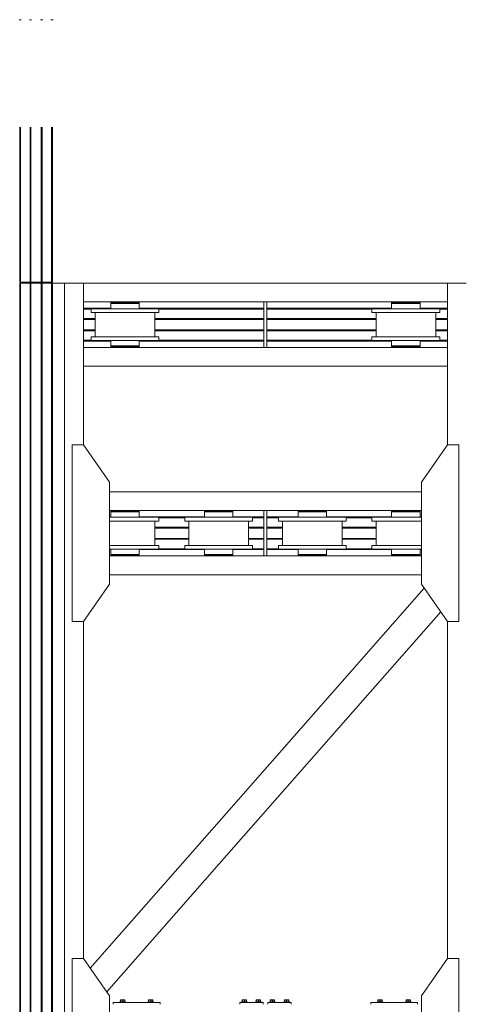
# Model space of a CAD drawing. Header units: millimetres. Extents: x 53746 to 116821, y -810352 to -765802.
# Tile 240 of 256: x 93751 to 96137, y -785977 to -780717. Entities that reach past the tile are written whole.
import ezdxf

# ---------------------------------------------------------------- set-up
doc = ezdxf.new("R2010")
doc.units = ezdxf.units.MM
doc.header["$MEASUREMENT"] = 0
doc.linetypes.add('DGN Style 6', pattern=[2720.955009, 1.430576, -572.230286, 1001.403, -572.230286, 1.430576, -572.230286])
for name, color, linetype, lineweight in [('Main Cradle', 7, 'Continuous', 0), ('Main Cradle Blocks', 7, 'Continuous', 0), ('Main Cradle Rails', 7, 'Continuous', 0), ('Side Slip Rails', 7, 'Continuous', 0)]:
    doc.layers.add(name, color=color, linetype=linetype, lineweight=lineweight)

# ---------------------------------------------------------------- blocks, each defined once
blk = doc.blocks.new('*U57')
at = {"layer": 'Main Cradle', "color": 7, "linetype": 'Continuous', "lineweight": 0}
for p, q in [((8468.4, 5952), (8468.4, 4569.1)), ((8473, 5952), (8473, 4569.1)), ((8523.4, 5952), (8523.4, 4569.1)), ((8528.4, 5952), (8528.4, 4569.1)), ((8583.4, 5952), (8583.4, 4569.1)), ((8588.4, 5952), (8588.4, 4569.1)), ((8638.7, 5952), (8638.7, 4569.1)), ((8643.4, 5952), (8643.4, 4569.1)), ((8708.3, 5952), (8808.3, 5952)), ((8708.3, 5952), (8708.3, 4569.1)), ((8808.3, 5088.7), (8808.3, 5952)), ((10753.5, 5952), (8808.3, 5952)), ((10853.5, 5952), (10753.5, 5952)), ((10753.5, 5088.7), (10753.5, 5952)), ((9772.9, 5852), (8808.3, 5852)), ((8960.5, 5844), (8954.7, 5844)), ((8954.7, 5844), (8954.7, 5815.5)), ((8977, 5844), (8960.5, 5844)), ((8990.9, 5849), (8990.9, 5852)), ((8993.9, 5849), (8990.9, 5849)), ((9060, 5844), (9030.9, 5844)), ((9070.9, 5852), (9070.9, 5849)), ((9107.1, 5815.5), (9107.1, 5844)), ((10753.5, 5852), (9788.9, 5852)), ((10460.5, 5844), (10454.7, 5844)), ((10454.7, 5844), (10454.7, 5815.5)), ((10477, 5844), (10460.5, 5844)), ((10490.9, 5849), (10490.9, 5852)), ((10493.9, 5849), (10490.9, 5849)), ((10495.5, 5849), (10493.9, 5849)), ((10501.7, 5849), (10495.5, 5849)), ((10502.3, 5849), (10501.7, 5849)), ((10502.5, 5849), (10502.3, 5849)), ((10502.6, 5849), (10502.5, 5849)), ((10560, 5844), (10530.9, 5844)), ((10568.3, 5849), (10567.8, 5849)), ((10570.9, 5852), (10570.9, 5849)), ((10607.1, 5815.5), (10607.1, 5844)), ((8849.7, 5815.5), (8863.4, 5815.5)), ((8871.9, 5665.5), (8871.9, 5795.5)), ((8960.5, 5815.5), (8954.7, 5815.5)), ((8961.5, 5795.5), (8970, 5795.5)), ((8970, 5795.5), (9030.9, 5795.5)), ((9189.9, 5795.5), (9189.9, 5665.5)), ((10349.7, 5815.5), (10363.4, 5815.5)), ((10371.9, 5665.5), (10371.9, 5795.5)), ((10460.5, 5815.5), (10454.7, 5815.5)), ((10461.5, 5795.5), (10470, 5795.5)), ((10470, 5795.5), (10530.9, 5795.5)), ((10602, 5815.5), (10601.3, 5815.5)), ((10689.9, 5795.5), (10689.9, 5665.5)), ((8849.7, 5665.5), (8863.4, 5665.5)), ((8961.5, 5645.5), (9030.9, 5645.5)), ((9030.9, 5645.5), (9100.2, 5645.5)), ((10349.7, 5665.5), (10363.4, 5665.5)), ((10461.5, 5645.5), (10530.9, 5645.5)), ((10753.5, 5609), (8808.3, 5609)), ((8960.5, 5612), (8954.7, 5612)), ((8977, 5612), (8960.5, 5612)), ((8990.9, 5609), (8990.9, 5612)), ((9070.9, 5612), (9070.9, 5609)), ((10460.5, 5612), (10454.7, 5612)), ((10477, 5612), (10460.5, 5612)), ((10490.9, 5609), (10490.9, 5612)), ((10570.9, 5612), (10570.9, 5609)), ((10753.5, 5509), (8808.3, 5509)), ((10613.5, 4837.7), (8948.3, 4837.7)), ((9772.9, 4737.7), (8948.3, 4737.7)), ((8954.7, 4734.7), (8960.5, 4734.7)), ((8977, 4734.7), (8960.5, 4734.7)), ((8990.9, 4734.7), (8990.9, 4737.7)), ((9070.9, 4737.7), (9070.9, 4734.7)), ((9454.7, 4734.7), (9460.5, 4734.7)), ((9477, 4734.7), (9460.5, 4734.7)), ((9490.9, 4734.7), (9490.9, 4737.7)), ((9570.9, 4737.7), (9570.9, 4734.7)), ((9788.9, 4569.1), (9788.9, 4737.7)), ((10613.5, 4737.7), (9788.9, 4737.7)), ((9954.7, 4734.7), (9960.5, 4734.7)), ((9977, 4734.7), (9960.5, 4734.7)), ((9990.9, 4734.7), (9990.9, 4737.7)), ((10070.9, 4737.7), (10070.9, 4734.7)), ((10454.7, 4734.7), (10460.5, 4734.7)), ((10477, 4734.7), (10460.5, 4734.7)), ((10490.9, 4734.7), (10490.9, 4737.7)), ((10570.9, 4737.7), (10570.9, 4734.7)), ((8961.5, 4701.2), (8948.3, 4701.2)), ((8961.5, 4701.2), (9030.9, 4701.2)), ((9100.2, 4701.2), (9030.9, 4701.2)), ((9461.5, 4701.2), (9530.9, 4701.2)), ((9961.5, 4701.2), (10030.9, 4701.2)), ((10100.2, 4701.2), (10030.9, 4701.2)), ((10461.5, 4701.2), (10530.9, 4701.2)), ((9091.7, 4681.2), (9030.9, 4681.2)), ((9189.9, 4681.2), (9189.9, 4569.1)), ((9349.7, 4681.2), (9363.4, 4681.2)), ((9371.9, 4569.1), (9371.9, 4681.2)), ((9689.9, 4681.2), (9689.9, 4569.1)), ((9849.7, 4681.2), (9863.4, 4681.2)), ((9871.9, 4569.1), (9871.9, 4681.2)), ((10189.9, 4681.2), (10189.9, 4569.1)), ((10349.7, 4681.2), (10363.4, 4681.2)), ((10371.9, 4569.1), (10371.9, 4681.2)), ((8468.4, 4569.1), (8468.4, 59.1)), ((8473, 4569.1), (8473, 59.1)), ((8523.4, 4569.1), (8523.4, 59.1)), ((8528.4, 4569.1), (8528.4, 59.1)), ((8583.4, 4569.1), (8583.4, 59.1)), ((8588.4, 4569.1), (8588.4, 59.1)), ((8638.7, 4569.1), (8638.7, 59.1)), ((8643.4, 4569.1), (8643.4, 59.1)), ((8708.3, 4569.1), (8708.3, 59.1)), ((8961.5, 4551.2), (8948.3, 4551.2)), ((8960.5, 4531.2), (8954.7, 4531.2)), ((8961.5, 4551.2), (8970, 4551.2)), ((8970, 4551.2), (9030.9, 4551.2)), ((9189.9, 4569.1), (9189.9, 4551.2)), ((9349.7, 4531.2), (9363.4, 4531.2)), ((9371.9, 4551.2), (9371.9, 4569.1)), ((9460.5, 4531.2), (9454.7, 4531.2)), ((9461.5, 4551.2), (9470, 4551.2)), ((9470, 4551.2), (9530.9, 4551.2)), ((9533.5, 4551.2), (9530.9, 4551.2)), ((9689.9, 4569.1), (9689.9, 4551.2)), ((9849.7, 4531.2), (9863.4, 4531.2)), ((9871.9, 4551.2), (9871.9, 4569.1)), ((9960.5, 4531.2), (9954.7, 4531.2)), ((9961.5, 4551.2), (9970, 4551.2)), ((9970, 4551.2), (10030.9, 4551.2)), ((10189.9, 4569.1), (10189.9, 4551.2)), ((10349.7, 4531.2), (10363.4, 4531.2)), ((10371.9, 4551.2), (10371.9, 4569.1)), ((10460.5, 4531.2), (10454.7, 4531.2)), ((10461.5, 4551.2), (10470, 4551.2)), ((10470, 4551.2), (10530.9, 4551.2)), ((9533.5, 4494.7), (8948.3, 4494.7)), ((8954.7, 4502.7), (8960.5, 4502.7)), ((8977, 4502.7), (8960.5, 4502.7)), ((8993.9, 4497.7), (8990.9, 4497.7)), ((8990.9, 4494.7), (8990.9, 4497.7)), ((8993.9, 4497.7), (8995.5, 4497.7)), ((8995.5, 4497.7), (9001.7, 4497.7)), ((9001.7, 4497.7), (9002.3, 4497.7)), ((9002.3, 4497.7), (9002.5, 4497.7)), ((9002.6, 4497.7), (9002.5, 4497.7)), ((9030.9, 4502.7), (9060, 4502.7)), ((9067.8, 4497.7), (9068.3, 4497.7)), ((9070.9, 4497.7), (9070.9, 4494.7)), ((9454.7, 4502.7), (9460.5, 4502.7)), ((9477, 4502.7), (9460.5, 4502.7)), ((9493.9, 4497.7), (9490.9, 4497.7)), ((9490.9, 4494.7), (9490.9, 4497.7)), ((9530.9, 4502.7), (9533.5, 4502.7)), ((9530.9, 4502.7), (9533.5, 4502.7)), ((9533.5, 4502.7), (9560, 4502.7)), ((9772.9, 4494.7), (9533.5, 4494.7)), ((9570.9, 4497.7), (9570.9, 4494.7)), ((10613.5, 4494.7), (9788.9, 4494.7)), ((9954.7, 4502.7), (9960.5, 4502.7)), ((9977, 4502.7), (9960.5, 4502.7)), ((9993.9, 4497.7), (9990.9, 4497.7)), ((9990.9, 4494.7), (9990.9, 4497.7)), ((9993.9, 4497.7), (9995.5, 4497.7)), ((9995.5, 4497.7), (10001.7, 4497.7)), ((10001.7, 4497.7), (10002.3, 4497.7)), ((10002.3, 4497.7), (10002.5, 4497.7)), ((10002.5, 4497.7), (10002.6, 4497.7)), ((10030.9, 4502.7), (10060, 4502.7)), ((10067.8, 4497.7), (10068.3, 4497.7)), ((10070.9, 4497.7), (10070.9, 4494.7)), ((10454.7, 4502.7), (10460.5, 4502.7)), ((10477, 4502.7), (10460.5, 4502.7)), ((10493.9, 4497.7), (10490.9, 4497.7)), ((10490.9, 4494.7), (10490.9, 4497.7)), ((10530.9, 4502.7), (10560, 4502.7)), ((10570.9, 4497.7), (10570.9, 4494.7)), ((9533.5, 4394.7), (8948.3, 4394.7)), ((10613.5, 4394.7), (9533.5, 4394.7)), ((9533.5, 3076.4), (10628.7, 4321.9)), ((9533.5, 2849.3), (10717.3, 4195.4)), ((8808.3, 2344.5), (8808.3, 4143.7)), ((10753.5, 2344.5), (10753.5, 4143.7)), ((8844.4, 2292.8), (9533.5, 3076.4)), ((8933, 2166.3), (9533.5, 2849.3))]:
    blk.add_line(p, q, dxfattribs=at)
at = {"layer": 'Main Cradle', "color": 7, "linetype": 'Continuous', "lineweight": 0, "flags": 128}
for points in [[(8468.4, 5952), (8468.4, 5952), (8468.7, 5952), (8469.7, 5952), (8471.2, 5952), (8473, 5952), (8523.4, 5952)], [(8523.4, 5952), (8523.4, 5952), (8523.7, 5952), (8524.8, 5952), (8526.4, 5952), (8528.4, 5952), (8583.4, 5952), (8585.3, 5952), (8586.9, 5952), (8588, 5952), (8588.4, 5952), (8588.4, 5952)], [(8588.4, 5952), (8638.7, 5952), (8640.5, 5952), (8642, 5952), (8643, 5952), (8643.4, 5952), (8643.4, 5952)], [(8643.4, 5952), (8708.3, 5952), (8708.3, 5952)], [(9107.1, 5844), (9107.1, 5844), (9107.1, 5849), (9101.3, 5849), (9084.7, 5849), (9060, 5849), (9030.9, 5849), (9001.7, 5849), (8977, 5849), (8960.5, 5849), (8954.7, 5849), (8954.7, 5844)], [(9030.9, 5844), (9030.9, 5844), (9001.7, 5844), (8977, 5844)], [(8993.9, 5849), (8995.5, 5849), (9001.7, 5849)], [(9001.7, 5849), (9002.3, 5849), (9002.5, 5849), (9002.6, 5849)], [(9060, 5844), (9060, 5844), (9030.9, 5844)], [(9107.1, 5844), (9107.1, 5844), (9101.3, 5844), (9084.7, 5844), (9060, 5844), (9060, 5844)], [(9067.8, 5849), (9067.8, 5849), (9068.3, 5849), (9070.9, 5849), (9070.9, 5849), (9070.9, 5849)], [(9101.3, 5844), (9101.3, 5844), (9084.7, 5844)], [(9772.9, 5609), (9772.9, 5609), (9772.9, 5852), (9788.9, 5852), (9788.9, 5609)], [(10607.1, 5844), (10607.1, 5844), (10607.1, 5849), (10601.3, 5849), (10584.7, 5849), (10560, 5849), (10530.9, 5849), (10501.7, 5849), (10477, 5849), (10460.5, 5849), (10454.7, 5849), (10454.7, 5844)], [(10530.9, 5844), (10530.9, 5844), (10501.7, 5844), (10477, 5844)], [(10560, 5844), (10560, 5844), (10530.9, 5844)], [(10607.1, 5844), (10607.1, 5844), (10601.3, 5844), (10584.7, 5844), (10560, 5844), (10560, 5844)], [(10570.9, 5849), (10570.9, 5849), (10568.3, 5849)], [(10601.3, 5844), (10601.3, 5844), (10584.7, 5844)], [(8849.7, 5795.5), (8849.7, 5795.5), (8849.7, 5815.5)], [(8849.7, 5795.5), (8863.4, 5795.5), (8902.7, 5795.5), (8961.5, 5795.5)], [(8863.4, 5815.5), (8902.7, 5815.5), (8961.5, 5815.5), (9030.9, 5815.5)], [(9030.9, 5815.5), (9030.9, 5815.5), (9100.2, 5815.5), (9159, 5815.5), (9198.3, 5815.5), (9212.1, 5815.5), (9212.1, 5795.5), (9212.1, 5795.5)], [(9030.9, 5795.5), (9100.2, 5795.5), (9159, 5795.5), (9198.3, 5795.5), (9212.1, 5795.5)], [(9101.3, 5815.5), (9101.3, 5815.5), (9102, 5815.5), (9107.1, 5815.5), (9107.1, 5815.5), (9107.1, 5815.5)], [(10349.7, 5795.5), (10349.7, 5795.5), (10349.7, 5815.5)], [(10349.7, 5795.5), (10363.4, 5795.5), (10402.7, 5795.5), (10461.5, 5795.5)], [(10363.4, 5815.5), (10402.7, 5815.5), (10461.5, 5815.5), (10530.9, 5815.5), (10600.2, 5815.5), (10659, 5815.5), (10698.3, 5815.5), (10712.1, 5815.5), (10712.1, 5795.5), (10712.1, 5795.5)], [(10530.9, 5795.5), (10600.2, 5795.5), (10659, 5795.5), (10698.3, 5795.5), (10712.1, 5795.5)], [(10607.1, 5815.5), (10607.1, 5815.5), (10602, 5815.5)], [(8849.7, 5645.5), (8849.7, 5645.5), (8849.7, 5665.5)], [(8849.7, 5645.5), (8863.4, 5645.5), (8902.7, 5645.5), (8961.5, 5645.5)], [(8863.4, 5665.5), (8902.7, 5665.5), (8961.5, 5665.5), (9030.9, 5665.5), (9100.2, 5665.5), (9159, 5665.5), (9198.3, 5665.5), (9212.1, 5665.5), (9212.1, 5645.5), (9212.1, 5645.5)], [(8954.7, 5645.5), (8954.7, 5617), (8954.7, 5617)], [(9100.2, 5645.5), (9100.2, 5645.5), (9159, 5645.5), (9198.3, 5645.5), (9212.1, 5645.5)], [(9107.1, 5617), (9107.1, 5617), (9107.1, 5645.5)], [(10349.7, 5645.5), (10349.7, 5645.5), (10349.7, 5665.5)], [(10349.7, 5645.5), (10363.4, 5645.5), (10402.7, 5645.5), (10461.5, 5645.5)], [(10363.4, 5665.5), (10402.7, 5665.5), (10461.5, 5665.5), (10530.9, 5665.5), (10600.2, 5665.5), (10659, 5665.5), (10698.3, 5665.5), (10712.1, 5665.5), (10712.1, 5645.5), (10712.1, 5645.5)], [(10454.7, 5645.5), (10454.7, 5617), (10454.7, 5617)], [(10530.9, 5645.5), (10600.2, 5645.5), (10659, 5645.5), (10698.3, 5645.5), (10712.1, 5645.5)], [(10607.1, 5617), (10607.1, 5617), (10607.1, 5645.5)], [(9001.7, 5617), (9001.7, 5617), (8977, 5617), (8960.5, 5617), (8954.7, 5617), (8954.7, 5612)], [(9107.1, 5612), (9101.3, 5612), (9084.7, 5612), (9060, 5612), (9030.9, 5612), (9001.7, 5612), (8977, 5612)], [(9030.9, 5617), (9030.9, 5617), (9001.7, 5617)], [(9060, 5617), (9030.9, 5617), (9030.9, 5617)], [(9107.1, 5617), (9101.3, 5617), (9084.7, 5617), (9060, 5617), (9060, 5617)], [(9101.3, 5617), (9101.3, 5617), (9084.7, 5617)], [(9107.1, 5612), (9107.1, 5612), (9107.1, 5617), (9107.1, 5617)], [(10477, 5617), (10477, 5617), (10460.5, 5617), (10454.7, 5617), (10454.7, 5612)], [(10501.7, 5617), (10501.7, 5617), (10477, 5617)], [(10607.1, 5612), (10601.3, 5612), (10584.7, 5612), (10560, 5612), (10530.9, 5612), (10501.7, 5612), (10477, 5612)], [(10530.9, 5617), (10530.9, 5617), (10501.7, 5617)], [(10560, 5617), (10530.9, 5617), (10530.9, 5617)], [(10607.1, 5617), (10601.3, 5617), (10584.7, 5617), (10560, 5617), (10560, 5617)], [(10601.3, 5617), (10601.3, 5617), (10584.7, 5617)], [(10607.1, 5612), (10607.1, 5612), (10607.1, 5617), (10607.1, 5617)], [(8948.3, 4569.1), (8948.3, 4888.7), (8808.3, 5088.7), (8748.3, 5088.7), (8748.3, 4569.1)], [(10613.5, 4569.1), (10613.5, 4888.7), (10753.4, 5088.7), (10813.4, 5088.7), (10813.5, 4569.1)], [(8954.7, 4734.7), (8954.7, 4734.7), (8954.7, 4729.7), (8960.5, 4729.7), (8977, 4729.7), (8977, 4729.7)], [(8977, 4734.7), (9001.7, 4734.7), (9030.9, 4734.7), (9060, 4734.7), (9084.7, 4734.7), (9101.3, 4734.7), (9107.1, 4734.7)], [(9084.7, 4729.7), (9101.3, 4729.7), (9107.1, 4729.7), (9107.1, 4734.7), (9107.1, 4734.7)], [(9454.7, 4734.7), (9454.7, 4734.7), (9454.7, 4729.7), (9460.5, 4729.7), (9477, 4729.7), (9477, 4729.7)], [(9477, 4734.7), (9501.7, 4734.7), (9530.9, 4734.7), (9560, 4734.7), (9584.7, 4734.7), (9601.3, 4734.7), (9607.1, 4734.7)], [(9607.1, 4729.7), (9607.1, 4729.7), (9607.1, 4734.7), (9607.1, 4734.7)], [(9788.9, 4737.7), (9772.9, 4737.7), (9772.9, 4569.1)], [(9954.7, 4734.7), (9954.7, 4734.7), (9954.7, 4729.7), (9960.5, 4729.7), (9977, 4729.7), (9977, 4729.7)], [(9977, 4734.7), (10001.7, 4734.7), (10030.9, 4734.7), (10060, 4734.7), (10084.7, 4734.7), (10101.3, 4734.7), (10107.1, 4734.7)], [(10107.1, 4729.7), (10107.1, 4729.7), (10107.1, 4734.7), (10107.1, 4734.7)], [(10454.7, 4734.7), (10454.7, 4734.7), (10454.7, 4729.7), (10460.5, 4729.7), (10477, 4729.7), (10477, 4729.7)], [(10477, 4734.7), (10501.7, 4734.7), (10530.9, 4734.7), (10560, 4734.7), (10584.7, 4734.7), (10601.3, 4734.7), (10607.1, 4734.7)], [(10607.1, 4729.7), (10607.1, 4729.7), (10607.1, 4734.7), (10607.1, 4734.7)], [(8954.7, 4729.7), (8954.7, 4729.7), (8954.7, 4701.2)], [(8977, 4729.7), (9001.7, 4729.7), (9001.7, 4729.7)], [(9001.7, 4729.7), (9030.9, 4729.7), (9030.9, 4729.7)], [(9030.9, 4729.7), (9030.9, 4729.7), (9060, 4729.7)], [(9060, 4729.7), (9060, 4729.7), (9084.7, 4729.7), (9101.3, 4729.7), (9107.1, 4729.7)], [(9212.1, 4701.2), (9212.1, 4701.2), (9212.1, 4681.2), (9198.3, 4681.2), (9159, 4681.2), (9100.2, 4681.2), (9091.7, 4681.2)], [(9212.1, 4701.2), (9198.3, 4701.2), (9159, 4701.2), (9100.2, 4701.2), (9100.2, 4701.2)], [(9107.1, 4701.2), (9107.1, 4729.7), (9107.1, 4729.7)], [(9349.7, 4681.2), (9349.7, 4701.2), (9349.7, 4701.2)], [(9461.5, 4701.2), (9402.7, 4701.2), (9363.4, 4701.2), (9349.7, 4701.2)], [(9454.7, 4729.7), (9454.7, 4729.7), (9454.7, 4701.2)], [(9477, 4729.7), (9501.7, 4729.7), (9501.7, 4729.7)], [(9501.7, 4729.7), (9530.9, 4729.7), (9530.9, 4729.7)], [(9530.9, 4729.7), (9530.9, 4729.7), (9560, 4729.7)], [(9712.1, 4701.2), (9712.1, 4701.2), (9712.1, 4681.2), (9698.3, 4681.2), (9659, 4681.2), (9600.2, 4681.2), (9530.9, 4681.2)], [(9712.1, 4701.2), (9698.3, 4701.2), (9659, 4701.2), (9600.2, 4701.2), (9530.9, 4701.2)], [(9560, 4729.7), (9560, 4729.7), (9584.7, 4729.7), (9601.3, 4729.7), (9607.1, 4729.7)], [(9584.7, 4729.7), (9601.3, 4729.7), (9601.3, 4729.7)], [(9607.1, 4701.2), (9607.1, 4729.7), (9607.1, 4729.7)], [(9849.7, 4681.2), (9849.7, 4701.2), (9849.7, 4701.2)], [(9961.5, 4701.2), (9902.7, 4701.2), (9863.4, 4701.2), (9849.7, 4701.2)], [(9954.7, 4729.7), (9954.7, 4729.7), (9954.7, 4701.2)], [(9977, 4729.7), (10001.7, 4729.7), (10001.7, 4729.7)], [(10001.7, 4729.7), (10030.9, 4729.7), (10030.9, 4729.7)], [(10030.9, 4729.7), (10030.9, 4729.7), (10060, 4729.7)], [(10060, 4729.7), (10060, 4729.7), (10084.7, 4729.7), (10101.3, 4729.7), (10107.1, 4729.7)], [(10084.7, 4729.7), (10101.3, 4729.7), (10101.3, 4729.7)], [(10212.1, 4701.2), (10212.1, 4701.2), (10212.1, 4681.2), (10198.3, 4681.2), (10159, 4681.2), (10100.2, 4681.2), (10091.7, 4681.2)], [(10212.1, 4701.2), (10198.3, 4701.2), (10159, 4701.2), (10100.2, 4701.2), (10100.2, 4701.2)], [(10107.1, 4701.2), (10107.1, 4729.7), (10107.1, 4729.7)], [(10349.7, 4681.2), (10349.7, 4701.2), (10349.7, 4701.2)], [(10461.5, 4701.2), (10402.7, 4701.2), (10363.4, 4701.2), (10349.7, 4701.2)], [(10454.7, 4729.7), (10454.7, 4729.7), (10454.7, 4701.2)], [(10477, 4729.7), (10501.7, 4729.7), (10501.7, 4729.7)], [(10501.7, 4729.7), (10530.9, 4729.7), (10530.9, 4729.7)], [(10530.9, 4729.7), (10530.9, 4729.7), (10560, 4729.7)], [(10613.5, 4701.2), (10600.2, 4701.2), (10530.9, 4701.2)], [(10560, 4729.7), (10560, 4729.7), (10584.7, 4729.7)], [(10584.7, 4729.7), (10601.3, 4729.7), (10601.3, 4729.7)], [(10584.7, 4729.7), (10584.7, 4729.7), (10601.3, 4729.7), (10607.1, 4729.7)], [(10607.1, 4701.2), (10607.1, 4729.7), (10607.1, 4729.7)], [(8970, 4681.2), (8961.5, 4681.2), (8948.3, 4681.2)], [(9030.9, 4681.2), (9030.9, 4681.2), (8970, 4681.2)], [(9470, 4681.2), (9461.5, 4681.2), (9402.7, 4681.2), (9363.4, 4681.2)], [(9530.9, 4681.2), (9530.9, 4681.2), (9470, 4681.2)], [(9970, 4681.2), (9961.5, 4681.2), (9902.7, 4681.2), (9863.4, 4681.2)], [(10091.7, 4681.2), (10030.9, 4681.2), (9970, 4681.2)], [(10470, 4681.2), (10461.5, 4681.2), (10402.7, 4681.2), (10363.4, 4681.2)], [(10530.9, 4681.2), (10530.9, 4681.2), (10470, 4681.2)], [(10613.5, 4681.2), (10600.2, 4681.2), (10530.9, 4681.2)], [(8748.3, 4569.1), (8748.3, 4143.7), (8808.3, 4143.7)], [(8808.3, 4143.7), (8948.3, 4343.7), (8948.3, 4569.1)], [(9212.1, 4551.2), (9212.1, 4551.2), (9212.1, 4531.2), (9198.3, 4531.2), (9159, 4531.2), (9100.2, 4531.2), (9030.9, 4531.2), (8961.5, 4531.2), (8948.3, 4531.2)], [(8954.7, 4531.2), (8954.7, 4502.7), (8954.7, 4502.7)], [(9212.1, 4551.2), (9198.3, 4551.2), (9159, 4551.2), (9100.2, 4551.2), (9030.9, 4551.2)], [(9060, 4502.7), (9060, 4502.7), (9084.7, 4502.7), (9101.3, 4502.7), (9107.1, 4502.7), (9107.1, 4531.2)], [(9107.1, 4531.2), (9107.1, 4531.2), (9107.1, 4531.2), (9102, 4531.2), (9101.3, 4531.2), (9101.3, 4531.2)], [(9349.7, 4531.2), (9349.7, 4551.2), (9349.7, 4551.2)], [(9461.5, 4551.2), (9402.7, 4551.2), (9363.4, 4551.2), (9349.7, 4551.2)], [(9533.5, 4531.2), (9530.9, 4531.2), (9461.5, 4531.2), (9402.7, 4531.2), (9363.4, 4531.2)], [(9454.7, 4531.2), (9454.7, 4502.7), (9454.7, 4502.7)], [(9712.1, 4551.2), (9712.1, 4551.2), (9712.1, 4531.2), (9698.3, 4531.2), (9659, 4531.2), (9600.2, 4531.2), (9533.5, 4531.2)], [(9712.1, 4551.2), (9698.3, 4551.2), (9659, 4551.2), (9600.2, 4551.2), (9533.5, 4551.2)], [(9560, 4502.7), (9560, 4502.7), (9584.7, 4502.7), (9601.3, 4502.7), (9607.1, 4502.7), (9607.1, 4531.2)], [(9607.1, 4531.2), (9607.1, 4531.2), (9607.1, 4531.2), (9602, 4531.2), (9601.3, 4531.2), (9601.3, 4531.2)], [(9772.9, 4569.1), (9772.9, 4494.7), (9788.9, 4494.7), (9788.9, 4569.1)], [(9849.7, 4531.2), (9849.7, 4551.2), (9849.7, 4551.2)], [(9961.5, 4551.2), (9902.7, 4551.2), (9863.4, 4551.2), (9849.7, 4551.2)], [(10212.1, 4551.2), (10212.1, 4551.2), (10212.1, 4531.2), (10198.3, 4531.2), (10159, 4531.2), (10100.2, 4531.2), (10030.9, 4531.2), (9961.5, 4531.2), (9902.7, 4531.2), (9863.4, 4531.2)], [(9954.7, 4531.2), (9954.7, 4502.7), (9954.7, 4502.7)], [(10212.1, 4551.2), (10198.3, 4551.2), (10159, 4551.2), (10100.2, 4551.2), (10030.9, 4551.2)], [(10060, 4502.7), (10060, 4502.7), (10084.7, 4502.7), (10101.3, 4502.7), (10107.1, 4502.7), (10107.1, 4531.2)], [(10107.1, 4531.2), (10107.1, 4531.2), (10107.1, 4531.2), (10102, 4531.2), (10101.3, 4531.2)], [(10349.7, 4531.2), (10349.7, 4551.2), (10349.7, 4551.2)], [(10461.5, 4551.2), (10402.7, 4551.2), (10363.4, 4551.2), (10349.7, 4551.2)], [(10613.5, 4531.2), (10600.2, 4531.2), (10530.9, 4531.2), (10461.5, 4531.2), (10402.7, 4531.2), (10363.4, 4531.2)], [(10454.7, 4531.2), (10454.7, 4502.7), (10454.7, 4502.7)], [(10613.5, 4551.2), (10600.2, 4551.2), (10530.9, 4551.2)], [(10560, 4502.7), (10560, 4502.7), (10584.7, 4502.7), (10601.3, 4502.7), (10607.1, 4502.7), (10607.1, 4531.2)], [(10607.1, 4531.2), (10607.1, 4531.2), (10607.1, 4531.2), (10602, 4531.2), (10601.3, 4531.2), (10601.3, 4531.2)], [(10753.5, 4143.7), (10613.5, 4343.7), (10613.5, 4569.1)], [(10813.5, 4569.1), (10813.5, 4143.7), (10753.5, 4143.7)], [(8954.7, 4502.7), (8954.7, 4502.7), (8954.7, 4497.7), (8960.5, 4497.7), (8977, 4497.7), (9001.7, 4497.7), (9030.9, 4497.7), (9060, 4497.7), (9084.7, 4497.7), (9101.3, 4497.7), (9107.1, 4497.7), (9107.1, 4502.7), (9107.1, 4502.7)], [(8977, 4502.7), (9001.7, 4502.7), (9030.9, 4502.7), (9030.9, 4502.7)], [(9030.9, 4502.7), (9060, 4502.7), (9060, 4502.7)], [(9068.3, 4497.7), (9070.9, 4497.7), (9070.9, 4497.7)], [(9084.7, 4502.7), (9101.3, 4502.7), (9101.3, 4502.7)], [(9454.7, 4502.7), (9454.7, 4502.7), (9454.7, 4497.7), (9460.5, 4497.7), (9477, 4497.7), (9501.7, 4497.7), (9530.9, 4497.7), (9533.5, 4497.7)], [(9477, 4502.7), (9501.7, 4502.7), (9530.9, 4502.7), (9530.9, 4502.7)], [(9501.7, 4497.7), (9495.5, 4497.7), (9493.9, 4497.7)], [(9502.6, 4497.7), (9502.5, 4497.7), (9502.3, 4497.7), (9501.7, 4497.7)], [(9533.5, 4497.7), (9560, 4497.7), (9584.7, 4497.7), (9601.3, 4497.7), (9607.1, 4497.7), (9607.1, 4502.7), (9607.1, 4502.7)], [(9533.5, 4502.7), (9560, 4502.7), (9560, 4502.7)], [(9570.9, 4497.7), (9568.3, 4497.7), (9567.8, 4497.7), (9567.8, 4497.7)], [(9584.7, 4502.7), (9601.3, 4502.7), (9601.3, 4502.7)], [(9954.7, 4502.7), (9954.7, 4502.7), (9954.7, 4497.7), (9960.5, 4497.7), (9977, 4497.7), (10001.7, 4497.7), (10030.9, 4497.7), (10060, 4497.7), (10084.7, 4497.7), (10101.3, 4497.7), (10107.1, 4497.7), (10107.1, 4502.7), (10107.1, 4502.7)], [(9977, 4502.7), (10001.7, 4502.7), (10030.9, 4502.7), (10030.9, 4502.7)], [(10030.9, 4502.7), (10060, 4502.7), (10060, 4502.7)], [(10068.3, 4497.7), (10070.9, 4497.7), (10070.9, 4497.7)], [(10084.7, 4502.7), (10101.3, 4502.7), (10101.3, 4502.7)], [(10454.7, 4502.7), (10454.7, 4502.7), (10454.7, 4497.7), (10460.5, 4497.7), (10477, 4497.7), (10501.7, 4497.7), (10530.9, 4497.7), (10560, 4497.7), (10584.7, 4497.7), (10601.3, 4497.7), (10607.1, 4497.7), (10607.1, 4502.7), (10607.1, 4502.7)], [(10477, 4502.7), (10501.7, 4502.7), (10530.9, 4502.7), (10530.9, 4502.7)], [(10501.7, 4497.7), (10495.5, 4497.7), (10493.9, 4497.7)], [(10502.6, 4497.7), (10502.5, 4497.7), (10502.3, 4497.7), (10501.7, 4497.7)], [(10530.9, 4502.7), (10560, 4502.7), (10560, 4502.7)], [(10570.9, 4497.7), (10570.9, 4497.7), (10570.9, 4497.7), (10568.3, 4497.7), (10567.8, 4497.7), (10567.8, 4497.7)], [(10584.7, 4502.7), (10601.3, 4502.7), (10601.3, 4502.7)], [(8808.3, 1399.5), (8948.3, 1599.5), (8948.3, 2144.5), (8808.3, 2344.5), (8748.3, 2344.5), (8748.3, 1399.5), (8808.3, 1399.5)], [(10753.5, 1399.5), (10613.5, 1599.5), (10613.5, 2144.5), (10753.4, 2344.5), (10813.4, 2344.5), (10813.5, 1399.5), (10753.5, 1399.5)]]:
    blk.add_lwpolyline(points, dxfattribs=at)
at = {"layer": 'Main Cradle Blocks', "color": 7, "linetype": 'Continuous', "lineweight": 0}
for p, q in [((8968.4, 2099.5), (8968.4, 2109.5)), ((8968.4, 2109.5), (9218.4, 2109.5)), ((9006.8, 2122.5), (9007.5, 2122.5)), ((9006.8, 2122.2), (9006.8, 2122.5)), ((9006.8, 2120.7), (9008.9, 2121.7)), ((9006.8, 2112.5), (9006.8, 2120.7)), ((9007.4, 2122.5), (9007.5, 2122.5)), ((9012.6, 2122.5), (9016.3, 2122.5)), ((9012.6, 2122.5), (9015.3, 2122.5)), ((9012.6, 2112.5), (9018.4, 2112.5)), ((9016.2, 2121.7), (9018.4, 2120.7)), ((9018.4, 2120.7), (9020.5, 2121.7)), ((9018.4, 2120.7), (9018.4, 2112.5)), ((9024.1, 2122.5), (9021.4, 2122.5)), ((9024.1, 2122.5), (9027.2, 2122.5)), ((9027.1, 2122.5), (9027.2, 2122.5)), ((9027.8, 2121.7), (9029.9, 2120.7)), ((9029.2, 2122.5), (9029, 2122.5)), ((9029.4, 2122.5), (9029.2, 2122.5)), ((9029.9, 2121.7), (9029.9, 2120.7)), ((9029.9, 2120.7), (9029.9, 2112.5)), ((9156.8, 2121.7), (9156.8, 2120.7)), ((9158.9, 2121.7), (9156.8, 2120.7)), ((9156.8, 2120.7), (9156.8, 2112.5)), ((9157.4, 2122.5), (9157.5, 2122.5)), ((9157.7, 2122.5), (9157.5, 2122.5)), ((9162.6, 2122.5), (9159.5, 2122.5)), ((9159.5, 2122.5), (9159.6, 2122.5)), ((9165.3, 2122.5), (9162.6, 2122.5)), ((9168.4, 2120.7), (9166.2, 2121.7)), ((9170.5, 2121.7), (9168.4, 2120.7)), ((9168.4, 2120.7), (9168.4, 2112.5)), ((9174.1, 2112.5), (9168.4, 2112.5)), ((9174.1, 2122.5), (9170.4, 2122.5)), ((9171.4, 2122.5), (9174.1, 2122.5)), ((9179.9, 2120.7), (9177.8, 2121.7)), ((9179.9, 2122.5), (9179.2, 2122.5)), ((9179.2, 2122.5), (9179.4, 2122.5)), ((9179.9, 2122.2), (9179.9, 2122.5)), ((9179.9, 2112.5), (9179.9, 2120.7)), ((9218.4, 2099.5), (9218.4, 2109.5)), ((9768.4, 2109.5), (9643.4, 2109.5)), ((9643.4, 2109.5), (9643.4, 2099.5)), ((9656.8, 2122.5), (9657.5, 2122.5)), ((9656.8, 2122.2), (9656.8, 2122.5)), ((9656.8, 2120.7), (9658.9, 2121.7)), ((9656.8, 2112.5), (9656.8, 2120.7)), ((9657.4, 2122.5), (9657.5, 2122.5)), ((9662.6, 2122.5), (9666.3, 2122.5)), ((9662.6, 2122.5), (9665.3, 2122.5)), ((9662.6, 2112.5), (9668.4, 2112.5)), ((9666.2, 2121.7), (9668.4, 2120.7)), ((9668.4, 2120.7), (9670.5, 2121.7)), ((9668.4, 2120.7), (9668.4, 2112.5)), ((9674.1, 2122.5), (9671.4, 2122.5)), ((9674.1, 2122.5), (9677.2, 2122.5)), ((9677.1, 2122.5), (9677.2, 2122.5)), ((9677.8, 2121.7), (9679.9, 2120.7)), ((9679.2, 2122.5), (9679, 2122.5)), ((9679.4, 2122.5), (9679.2, 2122.5)), ((9679.9, 2121.7), (9679.9, 2120.7)), ((9679.9, 2120.7), (9679.9, 2112.5)), ((9731.8, 2121.7), (9731.8, 2120.7)), ((9733.9, 2121.7), (9731.8, 2120.7)), ((9731.8, 2120.7), (9731.8, 2112.5)), ((9732.4, 2122.5), (9732.5, 2122.5)), ((9732.7, 2122.5), (9732.5, 2122.5)), ((9737.6, 2122.5), (9734.5, 2122.5)), ((9734.5, 2122.5), (9734.6, 2122.5)), ((9740.3, 2122.5), (9737.6, 2122.5)), ((9743.4, 2120.7), (9741.2, 2121.7)), ((9745.5, 2121.7), (9743.4, 2120.7)), ((9743.4, 2120.7), (9743.4, 2112.5)), ((9749.1, 2112.5), (9743.4, 2112.5)), ((9749.1, 2122.5), (9745.4, 2122.5)), ((9746.4, 2122.5), (9749.1, 2122.5)), ((9754.9, 2120.7), (9752.8, 2121.7)), ((9754.9, 2122.5), (9754.2, 2122.5)), ((9754.2, 2122.5), (9754.4, 2122.5)), ((9754.9, 2122.2), (9754.9, 2122.5)), ((9754.9, 2112.5), (9754.9, 2120.7)), ((9768.4, 2099.5), (9768.4, 2109.5)), ((9793.4, 2099.5), (9793.4, 2109.5)), ((9793.4, 2109.5), (9918.4, 2109.5)), ((9806.8, 2122.5), (9807.5, 2122.5)), ((9806.8, 2122.2), (9806.8, 2122.5)), ((9806.8, 2120.7), (9808.9, 2121.7)), ((9806.8, 2112.5), (9806.8, 2120.7)), ((9807.4, 2122.5), (9807.5, 2122.5)), ((9812.6, 2122.5), (9816.3, 2122.5)), ((9812.6, 2122.5), (9815.3, 2122.5)), ((9812.6, 2112.5), (9818.4, 2112.5)), ((9816.2, 2121.7), (9818.4, 2120.7)), ((9818.4, 2120.7), (9820.5, 2121.7)), ((9818.4, 2120.7), (9818.4, 2112.5)), ((9824.1, 2122.5), (9821.4, 2122.5)), ((9824.1, 2122.5), (9827.2, 2122.5)), ((9827.1, 2122.5), (9827.2, 2122.5)), ((9827.8, 2121.7), (9829.9, 2120.7)), ((9829.2, 2122.5), (9829, 2122.5)), ((9829.4, 2122.5), (9829.2, 2122.5)), ((9829.9, 2121.7), (9829.9, 2120.7)), ((9829.9, 2120.7), (9829.9, 2112.5)), ((9881.8, 2121.7), (9881.8, 2120.7)), ((9883.9, 2121.7), (9881.8, 2120.7)), ((9881.8, 2120.7), (9881.8, 2112.5)), ((9882.4, 2122.5), (9882.5, 2122.5)), ((9882.7, 2122.5), (9882.5, 2122.5)), ((9887.6, 2122.5), (9884.5, 2122.5)), ((9884.5, 2122.5), (9884.6, 2122.5)), ((9890.3, 2122.5), (9887.6, 2122.5)), ((9893.4, 2120.7), (9891.2, 2121.7)), ((9895.5, 2121.7), (9893.4, 2120.7)), ((9893.4, 2120.7), (9893.4, 2112.5)), ((9899.1, 2112.5), (9893.4, 2112.5)), ((9899.1, 2122.5), (9895.4, 2122.5)), ((9896.4, 2122.5), (9899.1, 2122.5)), ((9904.9, 2120.7), (9902.8, 2121.7)), ((9904.9, 2122.5), (9904.2, 2122.5)), ((9904.2, 2122.5), (9904.4, 2122.5)), ((9904.9, 2122.2), (9904.9, 2122.5)), ((9904.9, 2112.5), (9904.9, 2120.7)), ((9918.4, 2109.5), (9918.4, 2099.5)), ((10343.4, 2099.5), (10343.4, 2109.5)), ((10343.4, 2109.5), (10593.4, 2109.5)), ((10381.8, 2122.5), (10382.5, 2122.5)), ((10381.8, 2122.2), (10381.8, 2122.5)), ((10381.8, 2120.7), (10383.9, 2121.7)), ((10381.8, 2112.5), (10381.8, 2120.7)), ((10382.4, 2122.5), (10382.5, 2122.5)), ((10387.6, 2122.5), (10391.3, 2122.5)), ((10387.6, 2122.5), (10390.3, 2122.5)), ((10387.6, 2112.5), (10393.4, 2112.5)), ((10391.2, 2121.7), (10393.4, 2120.7)), ((10393.4, 2120.7), (10395.5, 2121.7)), ((10393.4, 2120.7), (10393.4, 2112.5)), ((10399.1, 2122.5), (10396.4, 2122.5)), ((10399.1, 2122.5), (10402.2, 2122.5)), ((10402.1, 2122.5), (10402.2, 2122.5)), ((10402.8, 2121.7), (10404.9, 2120.7)), ((10404.2, 2122.5), (10404, 2122.5)), ((10404.4, 2122.5), (10404.2, 2122.5)), ((10404.9, 2121.7), (10404.9, 2120.7)), ((10404.9, 2120.7), (10404.9, 2112.5)), ((10531.8, 2121.7), (10531.8, 2120.7)), ((10533.9, 2121.7), (10531.8, 2120.7)), ((10531.8, 2120.7), (10531.8, 2112.5)), ((10532.4, 2122.5), (10532.5, 2122.5)), ((10532.7, 2122.5), (10532.5, 2122.5)), ((10537.6, 2122.5), (10534.5, 2122.5)), ((10534.5, 2122.5), (10534.6, 2122.5)), ((10540.3, 2122.5), (10537.6, 2122.5)), ((10543.4, 2120.7), (10541.2, 2121.7)), ((10545.5, 2121.7), (10543.4, 2120.7)), ((10543.4, 2120.7), (10543.4, 2112.5)), ((10549.1, 2112.5), (10543.4, 2112.5)), ((10549.1, 2122.5), (10545.4, 2122.5)), ((10546.4, 2122.5), (10549.1, 2122.5)), ((10554.9, 2120.7), (10552.8, 2121.7)), ((10554.9, 2122.5), (10554.2, 2122.5)), ((10554.2, 2122.5), (10554.4, 2122.5)), ((10554.9, 2122.2), (10554.9, 2122.5)), ((10554.9, 2112.5), (10554.9, 2120.7)), ((10593.4, 2099.5), (10593.4, 2109.5))]:
    blk.add_line(p, q, dxfattribs=at)
at = {"layer": 'Main Cradle Blocks', "color": 7, "linetype": 'Continuous', "lineweight": 0, "flags": 128}
for points in [[(9003.4, 2109.5), (9003.4, 2112.5), (9004.5, 2112.5), (9007.7, 2112.5), (9012.6, 2112.5)], [(9006.8, 2122.2), (9006.8, 2121.7), (9006.8, 2121.7), (9006.8, 2120.7)], [(9012.6, 2122.5), (9012.6, 2122.5), (9009.5, 2122.5), (9007.5, 2122.5)], [(9016.2, 2121.7), (9015.6, 2122), (9014.5, 2122.3), (9012.6, 2122.5), (9011.8, 2122.4), (9011.1, 2122.4), (9009.1, 2121.8), (9008.9, 2121.7)], [(9024.1, 2122.5), (9020.4, 2122.5), (9016.3, 2122.5)], [(9018.4, 2112.5), (9024.1, 2112.5), (9029, 2112.5), (9032.2, 2112.5), (9033.4, 2112.5), (9033.4, 2109.5)], [(9027.8, 2121.7), (9027.1, 2122), (9026.1, 2122.3), (9024.1, 2122.5), (9023.4, 2122.4), (9022.7, 2122.4), (9020.7, 2121.8), (9020.5, 2121.7)], [(9029.9, 2121.7), (9029.9, 2121.7), (9029.9, 2122.3), (9029.9, 2122.5), (9029.2, 2122.5), (9027.2, 2122.5)], [(9153.4, 2109.5), (9153.4, 2112.5), (9154.5, 2112.5), (9157.7, 2112.5), (9162.6, 2112.5), (9168.4, 2112.5)], [(9159.5, 2122.5), (9157.5, 2122.5), (9156.8, 2122.5), (9156.8, 2122.3), (9156.8, 2121.7), (9156.8, 2121.7)], [(9166.2, 2121.7), (9166.1, 2121.8), (9164, 2122.4), (9163.3, 2122.4), (9162.6, 2122.5), (9160.6, 2122.3), (9159.6, 2122), (9158.9, 2121.7)], [(9170.4, 2122.5), (9166.3, 2122.5), (9162.6, 2122.5)], [(9177.8, 2121.7), (9177.6, 2121.8), (9175.6, 2122.4), (9174.9, 2122.4), (9174.1, 2122.5), (9172.2, 2122.3), (9171.1, 2122), (9170.5, 2121.7)], [(9179.2, 2122.5), (9177.2, 2122.5), (9174.1, 2122.5), (9174.1, 2122.5)], [(9174.1, 2112.5), (9179, 2112.5), (9182.2, 2112.5), (9183.4, 2112.5), (9183.4, 2109.5)], [(9179.9, 2120.7), (9179.9, 2121.7), (9179.9, 2121.7), (9179.9, 2122.2)], [(9653.4, 2109.5), (9653.4, 2112.5), (9654.5, 2112.5), (9657.7, 2112.5), (9662.6, 2112.5)], [(9656.8, 2122.2), (9656.8, 2121.7), (9656.8, 2121.7), (9656.8, 2120.7)], [(9662.6, 2122.5), (9662.6, 2122.5), (9659.5, 2122.5), (9657.5, 2122.5)], [(9666.2, 2121.7), (9665.6, 2122), (9664.5, 2122.3), (9662.6, 2122.5), (9661.8, 2122.4), (9661.1, 2122.4), (9659.1, 2121.8), (9658.9, 2121.7)], [(9674.1, 2122.5), (9670.4, 2122.5), (9666.3, 2122.5)], [(9668.4, 2112.5), (9674.1, 2112.5), (9679, 2112.5), (9682.2, 2112.5), (9683.4, 2112.5), (9683.4, 2109.5)], [(9677.8, 2121.7), (9677.1, 2122), (9676.1, 2122.3), (9674.1, 2122.5), (9673.4, 2122.4), (9672.7, 2122.4), (9670.7, 2121.8), (9670.5, 2121.7)], [(9679.9, 2121.7), (9679.9, 2121.7), (9679.9, 2122.3), (9679.9, 2122.5), (9679.2, 2122.5), (9677.2, 2122.5)], [(9728.4, 2109.5), (9728.4, 2112.5), (9729.5, 2112.5), (9732.7, 2112.5), (9737.6, 2112.5), (9743.4, 2112.5)], [(9734.5, 2122.5), (9732.5, 2122.5), (9731.8, 2122.5), (9731.8, 2122.3), (9731.8, 2121.7), (9731.8, 2121.7)], [(9741.2, 2121.7), (9741.1, 2121.8), (9739, 2122.4), (9738.3, 2122.4), (9737.6, 2122.5), (9735.6, 2122.3), (9734.6, 2122), (9733.9, 2121.7)], [(9745.4, 2122.5), (9741.3, 2122.5), (9737.6, 2122.5)], [(9752.8, 2121.7), (9752.6, 2121.8), (9750.6, 2122.4), (9749.9, 2122.4), (9749.1, 2122.5), (9747.2, 2122.3), (9746.1, 2122), (9745.5, 2121.7)], [(9754.2, 2122.5), (9752.2, 2122.5), (9749.1, 2122.5), (9749.1, 2122.5)], [(9749.1, 2112.5), (9754, 2112.5), (9757.2, 2112.5), (9758.4, 2112.5), (9758.4, 2109.5)], [(9754.9, 2120.7), (9754.9, 2121.7), (9754.9, 2121.7), (9754.9, 2122.2)], [(9803.4, 2109.5), (9803.4, 2112.5), (9804.5, 2112.5), (9807.7, 2112.5), (9812.6, 2112.5)], [(9806.8, 2122.2), (9806.8, 2121.7), (9806.8, 2121.7), (9806.8, 2120.7)], [(9812.6, 2122.5), (9812.6, 2122.5), (9809.5, 2122.5), (9807.5, 2122.5)], [(9816.2, 2121.7), (9815.6, 2122), (9814.5, 2122.3), (9812.6, 2122.5), (9811.8, 2122.4), (9811.1, 2122.4), (9809.1, 2121.8), (9808.9, 2121.7)], [(9824.1, 2122.5), (9820.4, 2122.5), (9816.3, 2122.5)], [(9818.4, 2112.5), (9824.1, 2112.5), (9829, 2112.5), (9832.2, 2112.5), (9833.4, 2112.5), (9833.4, 2109.5)], [(9827.8, 2121.7), (9827.1, 2122), (9826.1, 2122.3), (9824.1, 2122.5), (9823.4, 2122.4), (9822.7, 2122.4), (9820.7, 2121.8), (9820.5, 2121.7)], [(9829.9, 2121.7), (9829.9, 2121.7), (9829.9, 2122.3), (9829.9, 2122.5), (9829.2, 2122.5), (9827.2, 2122.5)], [(9878.4, 2109.5), (9878.4, 2112.5), (9879.5, 2112.5), (9882.7, 2112.5), (9887.6, 2112.5), (9893.4, 2112.5)], [(9884.5, 2122.5), (9882.5, 2122.5), (9881.8, 2122.5), (9881.8, 2122.3), (9881.8, 2121.7), (9881.8, 2121.7)], [(9891.2, 2121.7), (9891.1, 2121.8), (9889, 2122.4), (9888.3, 2122.4), (9887.6, 2122.5), (9885.6, 2122.3), (9884.6, 2122), (9883.9, 2121.7)], [(9895.4, 2122.5), (9891.3, 2122.5), (9887.6, 2122.5)], [(9902.8, 2121.7), (9902.6, 2121.8), (9900.6, 2122.4), (9899.9, 2122.4), (9899.1, 2122.5), (9897.2, 2122.3), (9896.1, 2122), (9895.5, 2121.7)], [(9904.2, 2122.5), (9902.2, 2122.5), (9899.1, 2122.5), (9899.1, 2122.5)], [(9899.1, 2112.5), (9904, 2112.5), (9907.2, 2112.5), (9908.4, 2112.5), (9908.4, 2109.5)], [(9904.9, 2120.7), (9904.9, 2121.7), (9904.9, 2121.7), (9904.9, 2122.2)], [(10378.4, 2109.5), (10378.4, 2112.5), (10379.5, 2112.5), (10382.7, 2112.5), (10387.6, 2112.5)], [(10381.8, 2122.2), (10381.8, 2121.7), (10381.8, 2121.7), (10381.8, 2120.7)], [(10387.6, 2122.5), (10387.6, 2122.5), (10384.5, 2122.5), (10382.5, 2122.5)], [(10391.2, 2121.7), (10390.6, 2122), (10389.5, 2122.3), (10387.6, 2122.5), (10386.8, 2122.4), (10386.1, 2122.4), (10384.1, 2121.8), (10383.9, 2121.7)], [(10399.1, 2122.5), (10395.4, 2122.5), (10391.3, 2122.5)], [(10393.4, 2112.5), (10399.1, 2112.5), (10404, 2112.5), (10407.2, 2112.5), (10408.4, 2112.5), (10408.4, 2109.5)], [(10402.8, 2121.7), (10402.1, 2122), (10401.1, 2122.3), (10399.1, 2122.5), (10398.4, 2122.4), (10397.7, 2122.4), (10395.7, 2121.8), (10395.5, 2121.7)], [(10404.9, 2121.7), (10404.9, 2121.7), (10404.9, 2122.3), (10404.9, 2122.5), (10404.2, 2122.5), (10402.2, 2122.5)], [(10528.4, 2109.5), (10528.4, 2112.5), (10529.5, 2112.5), (10532.7, 2112.5), (10537.6, 2112.5), (10543.4, 2112.5)], [(10534.5, 2122.5), (10532.5, 2122.5), (10531.8, 2122.5), (10531.8, 2122.3), (10531.8, 2121.7), (10531.8, 2121.7)], [(10541.2, 2121.7), (10541.1, 2121.8), (10539, 2122.4), (10538.3, 2122.4), (10537.6, 2122.5), (10535.6, 2122.3), (10534.6, 2122), (10533.9, 2121.7)], [(10545.4, 2122.5), (10541.3, 2122.5), (10537.6, 2122.5)], [(10552.8, 2121.7), (10552.6, 2121.8), (10550.6, 2122.4), (10549.9, 2122.4), (10549.1, 2122.5), (10547.2, 2122.3), (10546.1, 2122), (10545.5, 2121.7)], [(10554.2, 2122.5), (10552.2, 2122.5), (10549.1, 2122.5), (10549.1, 2122.5)], [(10549.1, 2112.5), (10554, 2112.5), (10557.2, 2112.5), (10558.4, 2112.5), (10558.4, 2109.5)], [(10554.9, 2120.7), (10554.9, 2121.7), (10554.9, 2121.7), (10554.9, 2122.2)]]:
    blk.add_lwpolyline(points, dxfattribs=at)
at = {"layer": 'Main Cradle Rails', "color": 7, "linetype": 'Continuous', "lineweight": 0}
for p, q in [((8808.3, 5818), (8954.7, 5818)), ((8808.3, 5813.4), (8849.7, 5813.4)), ((9107.1, 5818), (9772.9, 5818)), ((9212.1, 5813.4), (9772.9, 5813.4)), ((9788.9, 5818), (10454.7, 5818)), ((9788.9, 5813.4), (10349.7, 5813.4)), ((10607.1, 5818), (10753.5, 5818)), ((10712.1, 5813.4), (10753.5, 5813.4)), ((8808.3, 5763), (8871.9, 5763)), ((8808.3, 5758), (8871.9, 5758)), ((9189.9, 5763), (9772.9, 5763)), ((9189.9, 5758), (9772.9, 5758)), ((9788.9, 5763), (10371.9, 5763)), ((9788.9, 5758), (10371.9, 5758)), ((10689.9, 5763), (10753.5, 5763)), ((10689.9, 5758), (10753.5, 5758)), ((8808.3, 5703), (8871.9, 5703)), ((8808.3, 5698), (8871.9, 5698)), ((9189.9, 5703), (9772.9, 5703)), ((9189.9, 5698), (9772.9, 5698)), ((9788.9, 5703), (10371.9, 5703)), ((9788.9, 5698), (10371.9, 5698)), ((10689.9, 5703), (10753.5, 5703)), ((10689.9, 5698), (10753.5, 5698)), ((8808.3, 5647.6), (8849.7, 5647.6)), ((8808.3, 5643), (8954.7, 5643)), ((9107.1, 5643), (9772.9, 5643)), ((9212.1, 5647.6), (9772.9, 5647.6)), ((9788.9, 5647.6), (10349.7, 5647.6)), ((9788.9, 5643), (10454.7, 5643)), ((10607.1, 5643), (10753.5, 5643)), ((10712.1, 5647.6), (10753.5, 5647.6)), ((8948.3, 4703.7), (8954.7, 4703.7)), ((9107.1, 4703.7), (9454.7, 4703.7)), ((9212.1, 4699.1), (9349.7, 4699.1)), ((9607.1, 4703.7), (9772.9, 4703.7)), ((9712.1, 4699.1), (9772.9, 4699.1)), ((9788.9, 4703.7), (9954.7, 4703.7)), ((9788.9, 4699.1), (9849.7, 4699.1)), ((10107.1, 4703.7), (10454.7, 4703.7)), ((10212.1, 4699.1), (10349.7, 4699.1)), ((10607.1, 4703.7), (10613.5, 4703.7)), ((9189.9, 4648.7), (9371.9, 4648.7)), ((9189.9, 4643.7), (9371.9, 4643.7)), ((9689.9, 4648.7), (9772.9, 4648.7)), ((9689.9, 4643.7), (9772.9, 4643.7)), ((9788.9, 4648.7), (9871.9, 4648.7)), ((9788.9, 4643.7), (9871.9, 4643.7)), ((10189.9, 4648.7), (10371.9, 4648.7)), ((10189.9, 4643.7), (10371.9, 4643.7)), ((9189.9, 4588.7), (9371.9, 4588.7)), ((9189.9, 4583.7), (9371.9, 4583.7)), ((9689.9, 4588.7), (9772.9, 4588.7)), ((9689.9, 4583.7), (9772.9, 4583.7)), ((9788.9, 4588.7), (9871.9, 4588.7)), ((9788.9, 4583.7), (9871.9, 4583.7)), ((10189.9, 4588.7), (10371.9, 4588.7)), ((10189.9, 4583.7), (10371.9, 4583.7)), ((8948.3, 4528.7), (8954.7, 4528.7)), ((9107.1, 4528.7), (9454.7, 4528.7)), ((9212.1, 4533.4), (9349.7, 4533.4)), ((9607.1, 4528.7), (9772.9, 4528.7)), ((9712.1, 4533.4), (9772.9, 4533.4)), ((9788.9, 4533.4), (9849.7, 4533.4)), ((9788.9, 4528.7), (9954.7, 4528.7)), ((10107.1, 4528.7), (10454.7, 4528.7)), ((10212.1, 4533.4), (10349.7, 4533.4)), ((10607.1, 4528.7), (10613.5, 4528.7))]:
    blk.add_line(p, q, dxfattribs=at)
at = {"layer": 'Side Slip Rails', "color": 7, "linetype": 'DGN Style 6', "lineweight": 0}
for p, q in [((8468.4, 7359.6), (8468.4, 5957)), ((8473, 7359.6), (8473, 5957)), ((8523.4, 7359.6), (8523.4, 5957)), ((8528.4, 7359.6), (8528.4, 5957)), ((8583.4, 7359.6), (8583.4, 5957)), ((8588.4, 7359.6), (8588.4, 5957)), ((8638.7, 7359.6), (8638.7, 5957)), ((8643.4, 7359.6), (8643.4, 5957))]:
    blk.add_line(p, q, dxfattribs=at)
at = {"layer": 'Side Slip Rails', "color": 7, "linetype": 'Continuous', "lineweight": 0, "flags": 128}
for points in [[(8468.4, 5957), (8468.4, 5957), (8468.7, 5957), (8469.7, 5957), (8471.2, 5957), (8473, 5957), (8523.4, 5957)], [(8523.4, 5957), (8523.4, 5957), (8523.7, 5957), (8524.8, 5957), (8526.4, 5957), (8528.4, 5957), (8583.4, 5957), (8585.3, 5957), (8586.9, 5957), (8588, 5957), (8588.4, 5957), (8588.4, 5957)], [(8588.4, 5957), (8638.7, 5957), (8640.5, 5957), (8642, 5957), (8643, 5957), (8643.4, 5957), (8643.4, 5957)]]:
    blk.add_lwpolyline(points, dxfattribs=at)

msp = doc.modelspace()

# ---------------------------------------------------------------- block references
at = {"layer": 'Main Cradle Rails', "color": 7, "linetype": 'Continuous', "lineweight": 0}
msp.add_blockref('*U57', (85283.05, -788076.95), dxfattribs=at)

doc.saveas('drawing.dxf')
